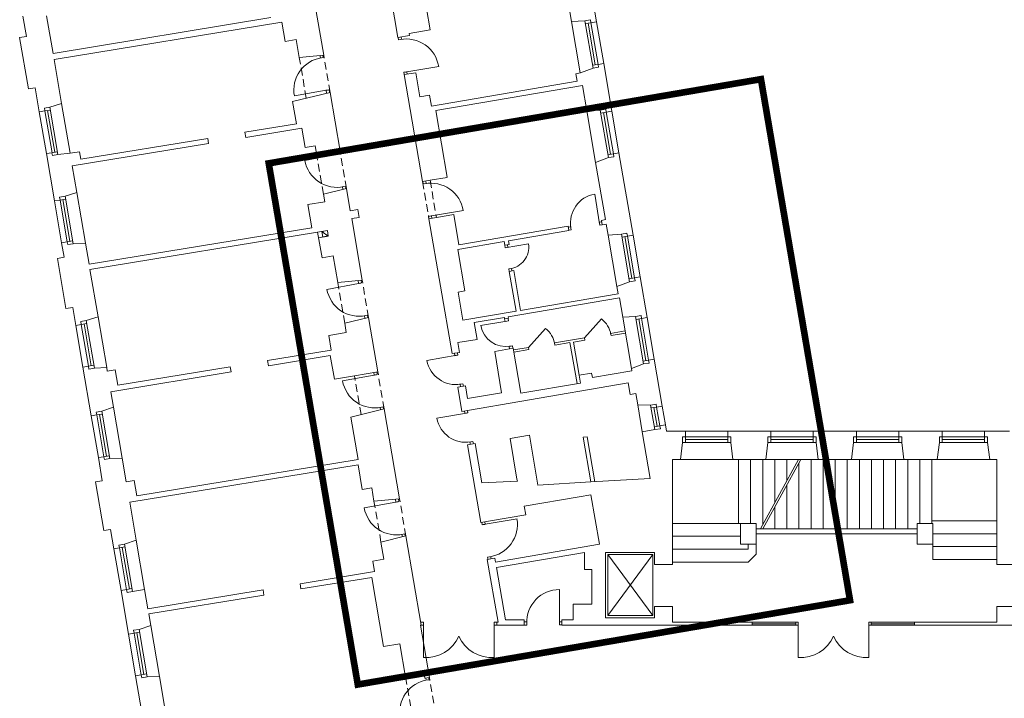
# Model space of a CAD drawing. Header units: centimetres. Extents: x 695802 to 711011, y 25963 to 44188.
# Tile 128 of 157: x 701336 to 701467, y 37511 to 37601. Entities that reach past the tile are written whole.
import ezdxf

# ---------------------------------------------------------------- set-up
doc = ezdxf.new("R2010")
doc.units = ezdxf.units.CM
doc.linetypes.add('DASHED', pattern=[19.05, 12.7, -6.35])
for name, color, linetype, lineweight in [('Drzwi i okna', 51, 'Continuous', 9), ('Kanały wentylacyjne', 3, 'Continuous', 9), ('Przekrojowa', 253, 'Continuous', 25), ('Ramka', 255, 'Continuous', 9), ('S3_obrys zakresu', 1, 'Continuous', 5), ('Widokowa', 140, 'Continuous', 9)]:
    doc.layers.add(name, color=color, linetype=linetype, lineweight=lineweight)

# ---------------------------------------------------------------- blocks, each defined once
blk = doc.blocks.new('zw$2918')
at = {"layer": 'Drzwi i okna', "color": 0, "lineweight": 0}
for p, q in [((1286.2, -1419.9), (1285.2, -1413.4)), ((1295.1, -1418.5), (1286.2, -1419.9)), ((1294.1, -1418.6), (1293, -1412.1)), ((1079.3, -1467.8), (1078.1, -1461.3)), ((1078.3, -1468), (1087.1, -1466.4)), ((1087.1, -1466.4), (1086.1, -1460.7)), ((1309.2, -1504.2), (1300.4, -1505.7)), ((1300.4, -1505.7), (1301.4, -1512.1)), ((1308.2, -1504.4), (1392.6, -1490.5)), ((1309.3, -1510.8), (1308.2, -1504.4)), ((1094.6, -1553.4), (1010.4, -1568.4)), ((1093.6, -1553.5), (1102.4, -1552)), ((1095.9, -1561.1), (1094.6, -1553.4)), ((1102.4, -1552), (1103.7, -1559.1)), ((1120.8, -1715.6), (1122.3, -1723.7)), ((1130.1, -1722.2), (1128.8, -1714.9)), ((1122.3, -1723.7), (1038.2, -1739.1)), ((1121.3, -1723.8), (1130.1, -1722.2)), ((1351.6, -1801.4), (1350.5, -1794.9)), ((1359.5, -1800.1), (1358.4, -1793.6)), ((1137, -1809.3), (1145.8, -1807.7)), ((1138, -1809.1), (1139.1, -1815.5)), ((1145.8, -1807.7), (1146.9, -1813.6)), ((1360.5, -1799.9), (1351.6, -1801.4)), ((1818.8, -1907), (1805.9, -1828.1)), ((1373.6, -1885.8), (1458, -1871.9)), ((1374.6, -1885.7), (1365.7, -1887.1)), ((1365.7, -1887.1), (1366.8, -1893.5)), ((1374.7, -1892.2), (1373.6, -1885.8)), ((1817.9, -1901.6), (1819.4, -1910.5)), ((1824.5, -1901.5), (1818.1, -1902.6)), ((1742.2, -1915), (1735.7, -1916.1)), ((1743.5, -1922.9), (1737, -1924)), ((1742, -1914), (1743.5, -1922.9)), ((1819.4, -1910.5), (1825.8, -1909.4)), ((1568.7, -1970.2), (1567.6, -1963.7)), ((1568.7, -1970.2), (1630.4, -1960.2)), ((1577.6, -1968.8), (1568.7, -1970.2)), ((1575.6, -1969), (1574.5, -1962.5)), ((1585.5, -2025.1), (1578.6, -2026.3)), ((1578.6, -2026.3), (1579.6, -2032.7)), ((1586.5, -2031.5), (1585.5, -2025.1)), ((1179.1, -2056.7), (1180.6, -2064.7)), ((1188.4, -2063.3), (1187.1, -2056.2)), ((1180.6, -2064.7), (1096.5, -2080.2)), ((1179.6, -2064.9), (1188.4, -2063.3)), ((1195.3, -2150.4), (1204.2, -2148.8)), ((1196.3, -2150.2), (1197.3, -2155.8)), ((1204.2, -2148.8), (1205.2, -2154.5)), ((1568.4, -2165.1), (1567.3, -2158.6)), ((1568.4, -2165.1), (1577.2, -2163.6)), ((1577.2, -2163.6), (1576.2, -2157.1)), ((1572.8, -2164.4), (1503.7, -2175.8)), ((1579.3, -2231.1), (1588.2, -2229.7)), ((1580.4, -2237.5), (1579.3, -2231.1)), ((1588.2, -2229.7), (1589.2, -2236.1)), ((1440.3, -2254.8), (1361.5, -2268.6)), ((1434.7, -2249.2), (1435.8, -2255.6)), ((1434.8, -2255.8), (1443.7, -2254.2)), ((1443.7, -2254.2), (1442.6, -2247.8)), ((1222, -2307.2), (1137.9, -2322.7)), ((1220.8, -2300.3), (1222, -2307.2)), ((1221.1, -2307.4), (1229.9, -2305.8)), ((1229.9, -2305.8), (1228.6, -2298.7)), ((1448.1, -2331.5), (1456.9, -2330)), ((1449.1, -2331.4), (1450.2, -2337.9)), ((1456.9, -2330), (1458.1, -2336.5)), ((1236.8, -2392.9), (1245.6, -2391.2)), ((1237.8, -2392.7), (1238.9, -2399)), ((1245.6, -2391.2), (1246.7, -2397)), ((1466.6, -2407.6), (1387.8, -2421.4)), ((1461, -2402), (1462.2, -2408.4)), ((1461.2, -2408.5), (1470, -2407)), ((1470, -2407), (1468.9, -2400.6)), ((1474.4, -2484.3), (1483.3, -2482.8)), ((1475.4, -2484.1), (1476.5, -2490.6)), ((1483.3, -2482.8), (1484.4, -2489.3)), ((1279.5, -2643.3), (1195.4, -2658.8)), ((1278, -2635.3), (1279.5, -2643.3)), ((1278.5, -2643.5), (1287.4, -2641.9)), ((1287.4, -2641.9), (1286, -2634.6)), ((1507.8, -2703.3), (1506.6, -2696.3)), ((1516.7, -2701.7), (1507.8, -2703.3)), ((1514.5, -2695), (1515.7, -2701.9)), ((1515.7, -2701.9), (1600, -2687.6)), ((1294.2, -2729), (1303.1, -2727.4)), ((1295.2, -2728.8), (1296.4, -2735.1)), ((1303.1, -2727.4), (1304.2, -2733.2)), ((1531.2, -2787.4), (1522.3, -2788.9)), ((1522.3, -2788.9), (1523.3, -2794.9)), ((1530.2, -2787.6), (1531.2, -2793.6)), ((1712.5, -2960), (1712.1, -2874.5)), ((1352.7, -2961.1), (1346.2, -2961.1)), ((1346.2, -2969.1), (1352.6, -2969.1)), ((1352.6, -2969.1), (1352.5, -3054.6)), ((1352.6, -2970.1), (1352.7, -2961.1)), ((1539.7, -2970.1), (1539.7, -2961.1)), ((1539.7, -2961.1), (1546.2, -2961.1)), ((1546.2, -2969.1), (1539.7, -2969.1)), ((1539.7, -2969.1), (1539.8, -3054.6)), ((1625.6, -2960.5), (1619, -2960.5)), ((1625.6, -2968.5), (1619, -2968.5)), ((1625.6, -2959.5), (1625.6, -2968.5)), ((1712.5, -2959), (1712.5, -2968)), ((1719, -2960), (1712.5, -2960)), ((1712.5, -2968), (1719, -2968)), ((2344.7, -2961.1), (2338.2, -2961.1)), ((2338.2, -2969.1), (2344.7, -2969.1)), ((2344.7, -2969.1), (2344.6, -3054.6)), ((2344.7, -2970.1), (2344.7, -2961.1)), ((2531.8, -2970.1), (2531.7, -2961.1)), ((2531.7, -2961.1), (2538.2, -2961.1)), ((2538.2, -2969.1), (2531.8, -2969.1)), ((2531.8, -2969.1), (2531.9, -3054.6)), ((1359.2, -3114.6), (1358.2, -3109)), ((1358.2, -3114.8), (1367, -3113.2)), ((1367, -3113.2), (1366, -3107.4))]:
    blk.add_line(p, q, dxfattribs=at)
at = {"layer": 'Drzwi i okna', "color": 0, "lineweight": 0, "ltscale": 1.6}
for p, q in [((1778.9, -2208.5), (1823.5, -2158.4)), ((1630.6, -2233.8), (1675.1, -2183.8))]:
    blk.add_line(p, q, dxfattribs=at)
for centre, radius, start, end in [((1307, -1504.4), 86.7, 9.2331, 100.8437), ((1095.7, -1553), 86.7, 98.6519, 190.2626), ((1123.5, -1723.6), 86.7, 190.2929, 281.9036), ((1372.3, -1885.9), 86.7, 9.2331, 100.8437), ((1573.2, -1968.6), 57.8, 276.9522, 8.388), ((1181.8, -2064.7), 86.7, 190.2929, 281.9036), ((1787, -2208.6), 62, 8.3094, 53.9766), ((1638.7, -2234), 62, 8.3094, 53.9766), ((1223.3, -2307.2), 86.7, 190.2929, 281.9036), ((1280.8, -2643.3), 86.7, 190.2929, 281.9036), ((1514.5, -2702.3), 86.7, 278.1541, 9.7648), ((1712.3, -2961.3), 86.7, 90.1458, 181.7564), ((1359.1, -2959.4), 95.4, 266.0716, 335.8764), ((1533.3, -2959.4), 95.4, 204.1236, 273.9284), ((2351.1, -2959.4), 95.4, 266.0716, 335.8764), ((2525.3, -2959.4), 95.4, 204.1236, 273.9284), ((1375.7, -3199.7), 86.7, 98.6519, 190.2626)]:
    blk.add_arc(centre, radius, start, end, dxfattribs=at)
at = {"layer": 'Drzwi i okna', "color": 0, "lineweight": 0}
for centre, radius, start, end in [((1292.2, -1427.9), 78.2, 277.7082, 281.0068), ((1084.2, -1475.9), 78.2, 278.4889, 281.7875), ((1139.7, -1799.9), 78.2, 98.7681, 102.0666), ((1819.3, -1904.7), 77.8, 99.9306, 189.3047), ((1357.5, -1809.3), 78.2, 277.7082, 281.0068), ((1741.5, -1918.6), 78.2, 7.6634, 10.962), ((1198.1, -2141), 78.2, 98.7681, 102.0666), ((1570.3, -2164.2), 67.5, 189.8932, 279.8733), ((1569.9, -2153.5), 78.2, 277.7578, 281.0564), ((1452.6, -2332), 78.2, 98.2531, 101.5517), ((1437.9, -2254.4), 77.8, 190.5203, 279.8944), ((1239.5, -2383.4), 78.2, 98.7681, 102.0666), ((1464.2, -2407.1), 77.8, 190.5203, 279.8944), ((1479, -2484.8), 78.2, 98.2531, 101.5517), ((1297, -2719.6), 78.2, 98.7681, 102.0666), ((1525.4, -2779.5), 78.2, 97.9911, 101.2896), ((1430.8, -2965.8), 78.2, 178.2653, 181.5639), ((1461.5, -2965.8), 78.2, 358.4361, 1.7347), ((1634.4, -2963.8), 78.2, 358.6209, 1.9195), ((2422.8, -2965.8), 78.2, 178.2653, 181.5639), ((2453.6, -2965.8), 78.2, 358.4361, 1.7347)]:
    blk.add_arc(centre, radius, start, end, dxfattribs=at)
at = {"layer": 'Kanały wentylacyjne', "color": 0, "lineweight": 0}
for p, q in [((1093.3, -1925.2), (1072.1, -1928.8)), ((1083.1, -1926.9), (1097.9, -1924.4)), ((1085.7, -1941.7), (1083.1, -1926.9)), ((1083.1, -1926.9), (1100.4, -1939.1)), ((1097.9, -1924.4), (1100.4, -1939.1)), ((1095.9, -1939.9), (1074.7, -1943.6)), ((1100.4, -1939.1), (1085.7, -1941.7))]:
    blk.add_line(p, q, dxfattribs=at)
at = {"layer": 'Przekrojowa', "color": 0, "lineweight": 0, "ltscale": 1.6}
for p, q in [((1228.6, -1087.3), (1284.5, -1413.5)), ((1810.6, -1372), (1765.9, -1110.8)), ((1088.2, -1460.3), (1044.3, -1204)), ((1744.4, -1371.7), (1726.2, -1265.1)), ((1360.5, -1336.6), (1370.3, -1393.8)), ((291.7, -1357.4), (300.8, -1410.7)), ((354.4, -1356.4), (371.4, -1455.7)), ((948.4, -1361.1), (371.4, -1455.7)), ((977.1, -1372.9), (374.1, -1471.7)), ((985.8, -1424), (977.1, -1372.9)), ((1744.4, -1371.7), (1780, -1369.3)), ((1314.1, -1403.4), (1370.3, -1393.8)), ((1314.1, -1403.4), (1314.9, -1408.3)), ((300.8, -1410.7), (283, -1413.7)), ((306.3, -1549.7), (283, -1413.7)), ((985.8, -1424), (1015.4, -1419)), ((1023.5, -1466.3), (1015.4, -1419)), ((1284.5, -1413.5), (1314.9, -1408.3)), ((394, -1588), (374.1, -1471.7)), ((1088.2, -1460.3), (1023.5, -1466.3)), ((1851, -1608.5), (1829.5, -1482.4)), ((1301.4, -1512.1), (1331.8, -1506.9)), ((1301.4, -1512.1), (1349.9, -1795)), ((1331.8, -1506.9), (1342.8, -1571)), ((1755.8, -1509.6), (1767.7, -1507.6)), ((1759.2, -1529.2), (1755.8, -1509.6)), ((1767.7, -1507.6), (1801.4, -1495)), ((1373.3, -1595.2), (1759.2, -1529.2)), ((324, -1546.7), (306.3, -1549.7)), ((335, -1610.7), (324, -1546.7)), ((1105, -1558.9), (1005.9, -1583.1)), ((1131.6, -1714.6), (1105, -1558.9)), ((1385.2, -1607.3), (1773.4, -1541)), ((1784.9, -1608.2), (1773.4, -1541)), ((394, -1588), (363, -1598.1)), ((1005.9, -1583.1), (1016, -1642.1)), ((1342.8, -1571), (1368.4, -1566.6)), ((1368.4, -1566.6), (1373.3, -1595.2)), ((1385.2, -1607.3), (1415.4, -1783.7)), ((1784.9, -1608.2), (1820.4, -1605.9)), ((1016, -1642.1), (879.6, -1664.5)), ((879.6, -1664.5), (882, -1678.3)), ((1030.2, -1654), (882, -1678.3)), ((1039, -1705.1), (1030.2, -1654)), ((783.3, -1694.4), (422.3, -1753.6)), ((780.9, -1680.6), (444.6, -1735.8)), ((780.9, -1680.6), (783.3, -1694.4)), ((416.6, -1720.1), (384.4, -1723.7)), ((416.6, -1720.1), (441.3, -1716.1)), ((441.3, -1716.1), (444.6, -1735.8)), ((1039, -1705.1), (1065.6, -1700.6)), ((1069, -1720.4), (1065.6, -1700.6)), ((1131.6, -1714.6), (1069, -1720.4)), ((1907.2, -1936.8), (1869.9, -1718.9)), ((375.3, -1846.3), (353.9, -1721.1)), ((1808.1, -1744.1), (1841.9, -1731.6)), ((1834, -1895.8), (1808.1, -1744.1)), ((422.3, -1753.6), (434.3, -1823.6)), ((1349.9, -1795), (1369.8, -1791.6)), ((1369.8, -1791.6), (1415.4, -1783.8)), ((434.3, -1823.6), (403.3, -1833.7)), ((1148.5, -1813.2), (1087.4, -1828.1)), ((1148.5, -1813.2), (1158.6, -1872.4)), ((1090.9, -1848.4), (1046.5, -1856)), ((1087.4, -1828.1), (1090.9, -1848.4)), ((1046.5, -1856), (1057, -1917.1)), ((1158.6, -1872.4), (1178.3, -1869)), ((1178.3, -1869), (1181.9, -1889.7)), ((1162.2, -1893.1), (1181.9, -1889.7)), ((1162.2, -1893.1), (1190, -2055.7)), ((1190, -2055.7), (1162.2, -1893.1)), ((1366.8, -1893.5), (1386.7, -1890.1)), ((1366.8, -1893.5), (1427.9, -2250.3)), ((1386.7, -1890.1), (1432.3, -1882.3)), ((1432.3, -1882.3), (1445.9, -1962.2)), ((1823.8, -1897.6), (1834, -1895.8)), ((1823.8, -1897.6), (1825.8, -1909.4)), ((1057, -1917.1), (466.8, -2013.8)), ((1072.1, -1928.8), (469.2, -2027.6)), ((1083.8, -1996.7), (1072.1, -1928.8)), ((1445.9, -1962.2), (1735.1, -1912.7)), ((1577.8, -1951.8), (1737.1, -1924.6)), ((1735.1, -1912.7), (1737.1, -1924.6)), ((1825.8, -1909.4), (1836.1, -1907.7)), ((1836.1, -1907.7), (1841, -1936.4)), ((1443, -1974.9), (1566, -1953.8)), ((1566, -1953.8), (1567.6, -1963.7)), ((1577.8, -1951.8), (1579.5, -1961.7)), ((1841, -1936.4), (1876.5, -1934.1)), ((394.2, -1956.7), (400.7, -1995.2)), ((457.3, -1957.9), (424.7, -1959.2)), ((466.8, -2013.8), (457.3, -1957.9)), ((1443, -1974.9), (1461.8, -2084.3)), ((1567.6, -1963.7), (1579.5, -1961.7)), ((400.7, -1995.2), (383, -1998.2)), ((405.7, -2131.3), (383, -1998.2)), ((1113.3, -1991.7), (1083.8, -1996.7)), ((1125.3, -2061.7), (1113.3, -1991.7)), ((469.2, -2027.6), (490.6, -2152.8)), ((1579.5, -2032.7), (1591.3, -2030.7)), ((1579.5, -2032.7), (1597.6, -2138.1)), ((1591.3, -2030.7), (1609.4, -2136.1)), ((1190, -2055.7), (1125.3, -2061.7)), ((1944.4, -2154.6), (1926, -2047.2)), ((1443.8, -2087.3), (1461.8, -2084.3)), ((1864.2, -2072.4), (1898, -2059.9)), ((1864.2, -2072.4), (1867.6, -2092)), ((1456.6, -2162.2), (1443.8, -2087.3)), ((1576.5, -2153), (1871.2, -2102.6)), ((1609.4, -2136.1), (1867.6, -2092)), ((1880, -2154.2), (1871.2, -2102.6)), ((423.5, -2128.2), (405.7, -2131.3)), ((431.6, -2175.6), (423.5, -2128.2)), ((490.6, -2152.8), (459.6, -2162.9)), ((1206.8, -2154.3), (1143.8, -2169.6)), ((1231.4, -2298.2), (1206.8, -2154.3)), ((1597.6, -2138.1), (1456.6, -2162.2)), ((1486.8, -2168.3), (1566.6, -2154.7)), ((1566.6, -2154.7), (1567.3, -2158.6)), ((1567.3, -2158.6), (1577.1, -2156.9)), ((1576.5, -2153), (1577.1, -2156.9)), ((1880, -2154.2), (1913.8, -2152)), ((1143.8, -2169.6), (1148, -2194.6)), ((1494.4, -2212.7), (1486.8, -2168.3)), ((1148, -2194.6), (1101.7, -2202.5)), ((1101.7, -2202.5), (1108.3, -2241.1)), ((1443.7, -2221.3), (1494.4, -2212.7)), ((1108.3, -2241.1), (939.6, -2268.7)), ((1443.7, -2221.3), (1448.1, -2246.9)), ((1580.4, -2237.5), (1540.9, -2244.3)), ((1580.4, -2237.5), (1590.2, -2235.8)), ((1590.2, -2235.8), (1610, -2355.2)), ((1105.7, -2255.7), (942.1, -2282.5)), ((1116.4, -2317.8), (1105.7, -2255.7)), ((1427.9, -2250.3), (1448.1, -2246.9)), ((1559.1, -2353.8), (1540.9, -2244.3)), ((1963.3, -2265), (1984.5, -2389.1)), ((472.5, -2415.1), (450.5, -2285.9)), ((513.6, -2287.2), (481, -2288.5)), ((515.2, -2297), (513.6, -2287.2)), ((536, -2293.6), (515.2, -2297)), ((542.8, -2333.8), (536, -2293.6)), ((840.9, -2284.9), (542.8, -2333.8)), ((840.9, -2284.9), (843.2, -2298.7)), ((939.6, -2268.7), (941.9, -2282.5)), ((1903.1, -2289.6), (1935.3, -2277.7)), ((1903.1, -2289.6), (1904.2, -2295.8)), ((843.2, -2298.7), (524.5, -2351)), ((1169.6, -2308.7), (1116.4, -2317.8)), ((1231.4, -2298.2), (1169.6, -2308.7)), ((1797.7, -2301.8), (1764.2, -2307.5)), ((1767.8, -2328.2), (1764.2, -2307.5)), ((1799.8, -2313.6), (1797.7, -2301.8)), ((1904.2, -2295.8), (1799.8, -2313.6)), ((1443.1, -2339), (1463.3, -2335.6)), ((1443.1, -2339), (1454.1, -2403.1)), ((1468.9, -2369.2), (1463.3, -2335.6)), ((1607.4, -2376.9), (1894.2, -2327.9)), ((1767.8, -2328.2), (1610, -2355.2)), ((1899.4, -2358.5), (1894.2, -2327.9)), ((531.5, -2392.3), (524.5, -2351)), ((1559.1, -2353.8), (1468.9, -2369.2)), ((1899.4, -2358.5), (1914.5, -2355.9)), ((1919.6, -2385.9), (1914.5, -2355.9)), ((531.5, -2392.3), (500.6, -2402.4)), ((1248.3, -2396.7), (1159.9, -2418.3)), ((1288.9, -2634.3), (1248.3, -2396.7)), ((1474.3, -2399.7), (1607.4, -2376.9)), ((1919.6, -2385.9), (1953.9, -2386.5)), ((1159.9, -2418.3), (1179.1, -2530.4)), ((1454.1, -2403.1), (1474.3, -2399.7)), ((1993, -2438.8), (1993.9, -2444.3)), ((1993, -2438.8), (1995.8, -2455.3)), ((1581.5, -2474.7), (1632.8, -2465.9)), ((1581.5, -2474.7), (1599.9, -2582.3)), ((1632.8, -2465.9), (1655.4, -2598)), ((1965, -2451.5), (1931.8, -2457.2)), ((1931.8, -2457.2), (1952.9, -2580.6)), ((1931.8, -2457.2), (1932.7, -2462.3)), ((2046.2, -2455.3), (1995.8, -2455.3)), ((2272.2, -2455.3), (2158.2, -2455.3)), ((2499.2, -2455.3), (2384.2, -2455.3)), ((2726.2, -2455.3), (2611.2, -2455.3)), ((2903.8, -2455.3), (2838.2, -2455.3)), ((1469.3, -2491.8), (1489.5, -2488.4)), ((1469.3, -2491.8), (1504.5, -2696.8)), ((1489.5, -2488.4), (1507.2, -2591.9)), ((2032.6, -2530.3), (2038.4, -2485.1)), ((2171.7, -2530.3), (2166, -2485.1)), ((2258.6, -2530.3), (2264.4, -2485.1)), ((2397.7, -2530.3), (2392, -2485.1)), ((2485.6, -2530.3), (2491.4, -2485.1)), ((2624.7, -2530.3), (2619, -2485.1)), ((2712.6, -2530.3), (2718.4, -2485.1)), ((2851.7, -2530.3), (2846, -2485.1)), ((501.9, -2586.6), (491.4, -2525.5)), ((554.5, -2526.7), (522, -2528)), ((554.5, -2526.7), (565.3, -2589.8)), ((1179.2, -2544.6), (574.5, -2643.7)), ((1179.1, -2530.4), (592.9, -2626.5)), ((1179.2, -2544.6), (1190.3, -2609.6)), ((2011.9, -2808.1), (2011.9, -2530.3)), ((2032.6, -2530.3), (2011.9, -2530.3)), ((2258.6, -2530.3), (2171.7, -2530.3)), ((2485.6, -2530.3), (2397.7, -2530.3)), ((2712.6, -2530.3), (2624.7, -2530.3)), ((2870.9, -2530.3), (2851.7, -2530.3)), ((2870.9, -2808.1), (2870.9, -2530.3)), ((1952.9, -2580.6), (1795.1, -2589.8)), ((501.9, -2586.6), (484.1, -2589.6)), ((506.2, -2718.7), (484.1, -2589.6)), ((586, -2586.4), (565.3, -2589.8)), ((592.9, -2626.5), (586, -2586.4)), ((1190.3, -2609.6), (1215.2, -2605.3)), ((1215.2, -2605.3), (1221.2, -2640.6)), ((1507.2, -2591.9), (1600.9, -2588.2)), ((1599.9, -2582.3), (1600.9, -2588.2)), ((1795.1, -2589.8), (1655.4, -2598)), ((1619.4, -2653.9), (1764.3, -2629.1)), ((1764.3, -2629.1), (1795.8, -2623.7)), ((1818.2, -2754.8), (1795.8, -2623.7)), ((574.5, -2643.7), (591.7, -2744.2)), ((1288.9, -2634.3), (1221.2, -2640.6)), ((1623.2, -2676.5), (1619.4, -2653.9)), ((1524.7, -2693.4), (1623.2, -2676.5)), ((1504.5, -2696.8), (1524.7, -2693.4)), ((2191.9, -2699.8), (2191.9, -2754.8)), ((2232.9, -2699.8), (2191.9, -2699.8)), ((2232.9, -2754.8), (2232.9, -2699.8)), ((2659.9, -2754.8), (2659.9, -2699.8)), ((2700.9, -2699.8), (2659.9, -2699.8)), ((2700.9, -2754.8), (2700.9, -2699.8)), ((523.9, -2715.7), (506.2, -2718.7)), ((532.7, -2767), (523.9, -2715.7)), ((1305.8, -2732.9), (1239.8, -2748.9)), ((1346.2, -2969.1), (1305.8, -2732.9)), ((2232.9, -2726.8), (2659.9, -2726.8)), ((591.7, -2744.2), (560.7, -2754.3)), ((1239.8, -2748.9), (1247.6, -2794.5)), ((1543.2, -2801.8), (1818.2, -2754.8)), ((2191.9, -2754.8), (2232.9, -2754.8)), ((2659.9, -2754.8), (2700.9, -2754.8)), ((1545.7, -2816.2), (1778.5, -2776.4)), ((1778.5, -2821.3), (1778.5, -2776.4)), ((1834.3, -2949.8), (1834.3, -2777)), ((1834.3, -2777), (1963.9, -2777)), ((1963.9, -2777), (1963.9, -2808.1)), ((1247.6, -2794.5), (1218, -2799.6)), ((1218, -2799.6), (1222.7, -2827.2)), ((1521.4, -2795.4), (1541.5, -2792)), ((1521.4, -2795.4), (1549.7, -2961.1)), ((1541.6, -2791.9), (1543.2, -2801.8)), ((2011.9, -2808.1), (1963.9, -2808.1)), ((2918.9, -2808.1), (2870.9, -2808.1)), ((1222.7, -2827.2), (1025.6, -2859.6)), ((1545.7, -2816.2), (1569.5, -2955.1)), ((1798.5, -2821.3), (1778.5, -2821.3)), ((1798.5, -2913.3), (1798.5, -2821.3)), ((1025.6, -2859.6), (1028, -2873.1)), ((1215.3, -2842.4), (1028, -2873.1)), ((1246.6, -3025.7), (1215.3, -2842.4)), ((571.3, -2992.7), (551.6, -2877.4)), ((582.2, -2880), (614, -2874.6)), ((614, -2874.6), (622.7, -2925.6)), ((927.6, -2875.6), (622.7, -2925.6)), ((930, -2889.1), (625, -2939.1)), ((927.6, -2875.6), (930, -2889.1)), ((1748.5, -2955.1), (1748.5, -2913.3)), ((1748.5, -2913.3), (1798.5, -2913.3)), ((2011.9, -2919.1), (1963.9, -2919.1)), ((1963.9, -2919.1), (1963.9, -2949.8)), ((2011.9, -2961.1), (2011.9, -2919.1)), ((2870.9, -2961.1), (2870.9, -2919.1)), ((2918.9, -2919.1), (2870.9, -2919.1)), ((625, -2939.1), (630.3, -2970)), ((630.3, -2970), (599.3, -2980)), ((627.8, -2955), (630.3, -2970)), ((1344.5, -2969.1), (1368.1, -3107.1)), ((1346.2, -2969.1), (1344.5, -2969.1)), ((1546.2, -2969.1), (1546.2, -2961.1)), ((1546.2, -2961.1), (1549.7, -2961.1)), ((1619, -2969.1), (1546.2, -2969.1)), ((1569.5, -2955.1), (1619, -2955.1)), ((1619, -2955.1), (1619, -2969.1)), ((1719, -2955.1), (1748.5, -2955.1)), ((1719, -2955.1), (1719, -2969.1)), ((1787.9, -2969.1), (1719, -2969.1)), ((2011.9, -2969.1), (1787.9, -2969.1)), ((1963.9, -2949.8), (1834.3, -2949.8)), ((1999.9, -2969.1), (1996.9, -2969.1)), ((2222.8, -2961.1), (2011.9, -2961.1)), ((2011.9, -2969.1), (2222.8, -2969.1)), ((2222.8, -2969.1), (2222.8, -2961.1)), ((2652.8, -2969.1), (2652.8, -2961.1)), ((2652.8, -2961.1), (2870.9, -2961.1)), ((2870.9, -2969.1), (2652.8, -2969.1)), ((2870.9, -2969.1), (3128.8, -2969.1)), ((1290, -3018.3), (1246.6, -3025.7)), ((1305.1, -3106.7), (1290, -3018.3)), ((1354.4, -3098.3), (1305.1, -3106.7)), ((1354.4, -3098.3), (1356.3, -3109.1)), ((610.4, -3221.4), (590.2, -3103.1)), ((653.3, -3104.3), (620.7, -3105.6)), ((653.3, -3104.3), (676.4, -3239.5)), ((1368.1, -3107.1), (1356.3, -3109.1))]:
    blk.add_line(p, q, dxfattribs=at)
at = {"layer": 'Przekrojowa', "color": 0, "lineweight": 0}
for p, q in [((1780, -1369.3), (1794.5, -1366.8)), ((1794.5, -1366.8), (1795.9, -1374.5)), ((1795.9, -1374.5), (1810.6, -1372)), ((1810.6, -1372), (1795.9, -1374.5)), ((1814.7, -1484.9), (1829.5, -1482.4)), ((1829.5, -1482.4), (1814.7, -1484.9)), ((1816, -1492.5), (1814.7, -1484.9)), ((1801.4, -1495), (1816, -1492.5)), ((349.7, -1608.2), (335, -1610.7)), ((335, -1610.7), (349.7, -1608.2)), ((363, -1598.1), (348.4, -1600.6)), ((348.4, -1600.6), (349.7, -1608.2)), ((1820.4, -1605.9), (1835, -1603.4)), ((1835, -1603.4), (1836.3, -1611.1)), ((1836.3, -1611.1), (1851, -1608.5)), ((1851, -1608.5), (1836.3, -1611.1)), ((368.6, -1718.6), (353.9, -1721.1)), ((353.9, -1721.1), (368.6, -1718.6)), ((369.9, -1726.3), (368.6, -1718.6)), ((1855.2, -1721.5), (1869.9, -1718.9)), ((1869.9, -1718.9), (1855.2, -1721.5)), ((384.5, -1723.8), (369.9, -1726.3)), ((1841.9, -1731.6), (1856.5, -1729.1)), ((1856.5, -1729.1), (1855.2, -1721.5)), ((390, -1843.8), (375.3, -1846.3)), ((375.3, -1846.3), (390, -1843.8)), ((403.3, -1833.7), (388.7, -1836.1)), ((388.7, -1836.1), (390, -1843.8)), ((408.9, -1954.2), (394.2, -1956.7)), ((394.2, -1956.7), (408.9, -1954.2)), ((410.2, -1961.9), (408.9, -1954.2)), ((1876.5, -1934.1), (1891.1, -1931.7)), ((1891.1, -1931.7), (1892.4, -1939.3)), ((1892.4, -1939.3), (1907.2, -1936.8)), ((1907.2, -1936.8), (1892.4, -1939.3)), ((424.8, -1959.4), (410.2, -1961.9)), ((1898, -2059.9), (1912.6, -2057.4)), ((1911.3, -2049.7), (1926, -2047.2)), ((1926, -2047.2), (1911.3, -2049.7)), ((1912.6, -2057.4), (1911.3, -2049.7)), ((459.6, -2162.9), (445, -2165.4)), ((1913.8, -2152), (1928.4, -2149.5)), ((1928.4, -2149.5), (1929.7, -2157.2)), ((1929.7, -2157.2), (1944.4, -2154.6)), ((1944.4, -2154.6), (1929.7, -2157.2)), ((446.3, -2173), (431.6, -2175.6)), ((431.6, -2175.6), (446.3, -2173)), ((445, -2165.4), (446.3, -2173)), ((1948.6, -2267.6), (1963.3, -2265)), ((1963.3, -2265), (1948.6, -2267.6)), ((1949.9, -2275.2), (1948.6, -2267.6)), ((465.2, -2283.4), (450.5, -2285.9)), ((450.5, -2285.9), (465.2, -2283.4)), ((466.5, -2291.1), (465.2, -2283.4)), ((481.1, -2288.6), (466.5, -2291.1)), ((1935.3, -2277.7), (1949.9, -2275.2)), ((1953.9, -2386.5), (1968.5, -2384)), ((1953.9, -2386.5), (1968.5, -2384)), ((1968.5, -2384), (1969.8, -2391.6)), ((1969.8, -2391.6), (1984.5, -2389.1)), ((1984.5, -2389.1), (1969.8, -2391.6)), ((487.3, -2412.6), (472.5, -2415.1)), ((472.5, -2415.1), (487.3, -2412.6)), ((500.6, -2402.4), (486, -2404.9)), ((486, -2404.9), (487.3, -2412.6)), ((1965, -2451.5), (1979.6, -2449)), ((1978.3, -2441.4), (1993, -2438.8)), ((1993, -2438.8), (1978.3, -2441.4)), ((1979.6, -2449), (1978.3, -2441.4)), ((2038.4, -2485.1), (2038.4, -2470.3)), ((2038.4, -2470.3), (2046.2, -2470.3)), ((2046.2, -2470.3), (2046.2, -2455.3)), ((2046.2, -2455.3), (2046.2, -2470.3)), ((2158.2, -2470.3), (2158.2, -2455.3)), ((2158.2, -2455.3), (2158.2, -2470.3)), ((2166, -2470.3), (2158.2, -2470.3)), ((2166, -2485.1), (2166, -2470.3)), ((2264.4, -2485.1), (2264.4, -2470.3)), ((2264.4, -2470.3), (2272.2, -2470.3)), ((2272.2, -2470.3), (2272.2, -2455.3)), ((2272.2, -2455.3), (2272.2, -2470.3)), ((2384.2, -2470.3), (2384.2, -2455.3)), ((2384.2, -2455.3), (2384.2, -2470.3)), ((2392, -2470.3), (2384.2, -2470.3)), ((2392, -2485.1), (2392, -2470.3)), ((2491.4, -2485.1), (2491.4, -2470.3)), ((2491.4, -2470.3), (2499.2, -2470.3)), ((2499.2, -2470.3), (2499.2, -2455.3)), ((2499.2, -2455.3), (2499.2, -2470.3)), ((2611.2, -2470.3), (2611.2, -2455.3)), ((2611.2, -2455.3), (2611.2, -2470.3)), ((2619, -2470.3), (2611.2, -2470.3)), ((2619, -2485.1), (2619, -2470.3)), ((2718.4, -2485.1), (2718.4, -2470.3)), ((2718.4, -2470.3), (2726.2, -2470.3)), ((2726.2, -2470.3), (2726.2, -2455.3)), ((2726.2, -2455.3), (2726.2, -2470.3)), ((2838.2, -2470.3), (2838.2, -2455.3)), ((2838.2, -2455.3), (2838.2, -2470.3)), ((2846, -2470.3), (2838.2, -2470.3)), ((2846, -2485.1), (2846, -2470.3)), ((506.1, -2523), (491.4, -2525.5)), ((491.4, -2525.5), (506.1, -2523)), ((507.5, -2530.6), (506.1, -2523)), ((522, -2528.1), (507.5, -2530.6)), ((560.7, -2754.3), (546.1, -2756.8)), ((546.1, -2756.8), (547.4, -2764.4)), ((547.4, -2764.4), (532.7, -2767)), ((532.7, -2767), (547.4, -2764.4)), ((566.3, -2874.8), (551.6, -2877.4)), ((551.6, -2877.4), (566.3, -2874.8)), ((567.6, -2882.5), (566.3, -2874.8)), ((582.2, -2880), (567.6, -2882.5)), ((586, -2990.2), (571.3, -2992.7)), ((571.3, -2992.7), (586, -2990.2)), ((599.3, -2980), (584.7, -2982.5)), ((584.7, -2982.5), (586, -2990.2)), ((604.9, -3100.6), (590.2, -3103.1)), ((590.2, -3103.1), (604.9, -3100.6)), ((606.2, -3108.2), (604.9, -3100.6)), ((620.8, -3105.7), (606.2, -3108.2))]:
    blk.add_line(p, q, dxfattribs=at)
at = {"layer": 'Widokowa', "color": 0, "lineweight": 0, "ltscale": 1.6}
for p, q in [((1767.6, -1507.4), (1744.4, -1371.7)), ((1829.5, -1482.4), (1810.6, -1372)), ((394, -1588), (416.6, -1720.1)), ((335, -1610.7), (353.9, -1721.1)), ((1808.1, -1744.1), (1784.9, -1608.2)), ((1869.9, -1718.9), (1851, -1608.5)), ((434.3, -1823.6), (457.3, -1957.9)), ((375.3, -1846.3), (394.2, -1956.7)), ((1864.2, -2072.4), (1841, -1936.4)), ((1926, -2047.2), (1907.2, -1936.8)), ((490.6, -2152.8), (513.6, -2287.2)), ((1903.1, -2289.6), (1880, -2154.2)), ((1963.3, -2265), (1944.4, -2154.6)), ((431.6, -2175.6), (450.5, -2285.9)), ((1778.9, -2208.5), (1699.5, -2222)), ((1779.9, -2214.4), (1749.2, -2219.6)), ((1779.9, -2214.4), (1778.9, -2208.5)), ((1886.2, -2190.1), (1847.9, -2196.7)), ((1848.9, -2202.6), (1847.9, -2196.7)), ((1887.1, -2196.1), (1848.9, -2202.6)), ((1630.6, -2233.8), (1591, -2240.6)), ((1631.6, -2239.8), (1592, -2246.5)), ((1631.6, -2239.8), (1630.6, -2233.8)), ((1700.6, -2228), (1699.5, -2222)), ((1740.3, -2221.2), (1700.6, -2228)), ((1758.9, -2329.8), (1740.3, -2221.2)), ((1764.2, -2307.5), (1749.2, -2219.6)), ((531.5, -2392.3), (554.5, -2526.7)), ((1919.6, -2385.9), (1931.8, -2457.2)), ((1984.5, -2389.1), (1993, -2438.8)), ((472.5, -2415.1), (491.4, -2525.5)), ((1774.9, -2471.5), (1785.9, -2470.9)), ((1774.9, -2471.5), (1795.2, -2589.8)), ((1785.9, -2470.9), (1806.1, -2589.2)), ((2158.2, -2455.3), (2046.2, -2455.3)), ((2384.2, -2455.3), (2272.2, -2455.3)), ((2611.2, -2455.3), (2499.2, -2455.3)), ((2838.2, -2455.3), (2726.2, -2455.3)), ((2177.2, -2530.3), (2027.2, -2530.3)), ((2186.6, -2699.8), (2186.6, -2530.3)), ((2218.6, -2699.8), (2218.6, -2530.3)), ((2244.5, -2713.9), (2345.7, -2530.3)), ((2250.6, -2702.8), (2250.6, -2530.3)), ((2250.6, -2713.9), (2351.9, -2530.3)), ((2403.2, -2530.3), (2253.2, -2530.3)), ((2282.6, -2644.8), (2282.6, -2530.3)), ((2314.6, -2586.8), (2314.6, -2530.3)), ((2346.6, -2713.9), (2346.6, -2539.8)), ((2378.6, -2713.9), (2378.6, -2530.3)), ((2410.6, -2713.9), (2410.6, -2530.3)), ((2442.6, -2713.9), (2442.6, -2530.3)), ((2474.6, -2713.9), (2474.6, -2530.3)), ((2630.2, -2530.3), (2480.2, -2530.3)), ((2506.6, -2713.9), (2506.6, -2530.3)), ((2538.6, -2713.9), (2538.6, -2530.3)), ((2570.6, -2713.9), (2570.6, -2530.3)), ((2602.6, -2713.9), (2602.6, -2530.3)), ((2634.6, -2713.9), (2634.6, -2530.3)), ((2666.6, -2699.8), (2666.6, -2530.3)), ((2698.6, -2699.8), (2698.6, -2530.3)), ((2870.9, -2530.3), (2707.2, -2530.3)), ((2314.6, -2713.9), (2314.6, -2597.8)), ((2282.6, -2713.9), (2282.6, -2655.9)), ((2191.9, -2699.8), (2013.9, -2699.8)), ((2191.9, -2699.8), (2186.6, -2699.8)), ((2868.9, -2692.9), (2698.6, -2692.9)), ((2191.9, -2733.8), (2013.9, -2733.8)), ((2232.9, -2713.9), (2659.9, -2713.9)), ((2868.9, -2726.9), (2700.9, -2726.9)), ((591.7, -2744.2), (614, -2874.6)), ((2212.4, -2767.8), (2212.4, -2754.8)), ((2232.9, -2754.8), (2232.9, -2781.2)), ((2700.9, -2754.8), (2700.9, -2794.9)), ((2868.9, -2760.9), (2700.9, -2760.9)), ((532.7, -2767), (551.6, -2877.4)), ((1959.8, -2781.8), (1840.2, -2943)), ((1959.8, -2943), (1840.2, -2781.8)), ((1959.8, -2781.8), (1840.2, -2781.8)), ((1840.2, -2781.8), (1840.2, -2943)), ((1959.8, -2943), (1959.8, -2781.8)), ((2212.4, -2767.8), (2013.9, -2767.8)), ((2232.9, -2781.2), (2212.4, -2801.8)), ((2212.4, -2801.8), (2013.9, -2801.8)), ((2868.9, -2794.9), (2700.9, -2794.9)), ((1840.2, -2943), (1959.8, -2943)), ((630.3, -2970), (653.3, -3104.3)), ((2222.8, -2961.1), (2338.2, -2961.1)), ((2222.8, -2965.1), (2338.2, -2965.1)), ((2222.8, -2969.1), (2338.2, -2969.1)), ((2338.2, -2961.1), (2338.2, -2969.1)), ((2538.2, -2961.1), (2652.8, -2961.1)), ((2538.2, -2961.1), (2538.2, -2969.1)), ((2538.2, -2965.1), (2652.8, -2965.1)), ((2538.2, -2969.1), (2652.8, -2969.1)), ((571.3, -2992.7), (590.2, -3103.1))]:
    blk.add_line(p, q, dxfattribs=at)
at = {"layer": 'Widokowa', "color": 0, "lineweight": 0}
for p, q in [((1780, -1369.3), (1801.4, -1495)), ((1795.9, -1374.5), (1781.3, -1377)), ((1788.6, -1375.7), (1807.4, -1486.1)), ((1795.8, -1374.3), (1814.7, -1484.9)), ((1814.7, -1484.9), (1800.1, -1487.4)), ((349.7, -1608.2), (364.3, -1605.7)), ((368.7, -1718.9), (349.7, -1608.2)), ((375.9, -1717.4), (357, -1607)), ((384.5, -1723.8), (363, -1598.1)), ((1820.4, -1605.9), (1841.9, -1731.6)), ((1836.3, -1611.1), (1821.7, -1613.6)), ((1829, -1612.3), (1847.9, -1722.7)), ((1836.3, -1610.8), (1855.2, -1721.5)), ((368.6, -1718.6), (383.2, -1716.1)), ((1855.2, -1721.5), (1840.6, -1724)), ((390, -1843.8), (404.6, -1841.3)), ((408.9, -1954.4), (390, -1843.8)), ((416.2, -1953), (397.3, -1842.6)), ((424.8, -1959.4), (403.3, -1833.7)), ((408.9, -1954.2), (423.5, -1951.7)), ((1876.5, -1934.1), (1898, -2059.9)), ((1892.4, -1939.3), (1877.8, -1941.8)), ((1885.1, -1940.6), (1904, -2051)), ((1892.4, -1939.1), (1911.3, -2049.7)), ((1911.3, -2049.7), (1896.7, -2052.2)), ((481.1, -2288.6), (459.6, -2162.9)), ((1913.8, -2152), (1935.3, -2277.7)), ((1929.7, -2157.2), (1915.1, -2159.7)), ((1922.4, -2158.4), (1941.3, -2268.8)), ((1929.6, -2156.9), (1948.6, -2267.6)), ((446.3, -2173), (460.9, -2170.5)), ((465.2, -2283.7), (446.3, -2173)), ((472.5, -2282.2), (453.6, -2171.8)), ((1948.6, -2267.6), (1934, -2270)), ((465.2, -2283.4), (479.8, -2280.9)), ((1965, -2451.5), (1953.9, -2386.5)), ((1969.8, -2391.6), (1955.2, -2394.1)), ((1971, -2442.6), (1962.5, -2392.9)), ((1978.3, -2441.6), (1969.8, -2391.6)), ((487.3, -2412.6), (501.9, -2410.1)), ((506.2, -2523.2), (487.3, -2412.6)), ((513.4, -2521.7), (494.6, -2411.3)), ((522, -2528.1), (500.6, -2402.4)), ((1978.3, -2441.4), (1963.7, -2443.9)), ((2046, -2470.3), (2158.2, -2470.3)), ((2046.2, -2470.3), (2046.2, -2485.1)), ((2158.2, -2470.3), (2158.2, -2485.1)), ((2272, -2470.3), (2384.2, -2470.3)), ((2272.2, -2470.3), (2272.2, -2485.1)), ((2384.2, -2470.3), (2384.2, -2485.1)), ((2499, -2470.3), (2611.2, -2470.3)), ((2499.2, -2470.3), (2499.2, -2485.1)), ((2611.2, -2470.3), (2611.2, -2485.1)), ((2726, -2470.3), (2838.2, -2470.3)), ((2726.2, -2470.3), (2726.2, -2485.1)), ((2838.2, -2470.3), (2838.2, -2485.1)), ((2038.4, -2485.1), (2166, -2485.1)), ((2046.2, -2477.7), (2158.2, -2477.7)), ((2264.4, -2485.1), (2392, -2485.1)), ((2272.2, -2477.7), (2384.2, -2477.7)), ((2491.4, -2485.1), (2619, -2485.1)), ((2499.2, -2477.7), (2611.2, -2477.7)), ((2718.4, -2485.1), (2846, -2485.1)), ((2726.2, -2477.7), (2838.2, -2477.7)), ((506.1, -2523), (520.7, -2520.5)), ((547.4, -2764.4), (562, -2762)), ((573.6, -2873.6), (554.7, -2763.2)), ((582.2, -2880), (560.7, -2754.3)), ((566.4, -2875.1), (547.4, -2764.4)), ((566.3, -2874.8), (580.9, -2872.3)), ((586, -2990.2), (600.6, -2987.7)), ((605, -3100.8), (586, -2990.2)), ((612.2, -3099.3), (593.3, -2988.9)), ((620.8, -3105.7), (599.3, -2980)), ((604.9, -3100.6), (619.5, -3098.1))]:
    blk.add_line(p, q, dxfattribs=at)
at = {"layer": 'Widokowa', "color": 0, "linetype": 'DASHED', "lineweight": 0, "ltscale": 1.6}
for p, q in [((1042, -1574.3), (1023.5, -1466.3)), ((1105, -1558.9), (1088.2, -1460.3)), ((1087.4, -1828.1), (1069, -1720.4)), ((1148.5, -1813.2), (1131.6, -1714.6)), ((1349.9, -1795), (1366.8, -1893.5)), ((1369.8, -1791.6), (1386.7, -1890.1)), ((1206.8, -2154.3), (1190, -2055.7)), ((1143.8, -2169.6), (1125.3, -2061.7)), ((1187.2, -2411.6), (1169.6, -2308.7)), ((1248.3, -2396.7), (1231.4, -2298.2)), ((1239.8, -2748.9), (1221.2, -2640.6)), ((1305.8, -2732.9), (1288.9, -2634.3)), ((1323.8, -3216.1), (1305.1, -3106.7)), ((1384.9, -3205.7), (1368.1, -3107.1))]:
    blk.add_line(p, q, dxfattribs=at)

msp = doc.modelspace()

# ---------------------------------------------------------------- linework, layer by layer
at = {"layer": 'S3_obrys zakresu', "color": 1, "ltscale": 1.6, "true_color": 0xff0000, "const_width": 0.877}
msp.add_lwpolyline([(701369.36, 37582), (701434.53, 37593.14), (701446.32, 37524.19), (701381.15, 37513.04)], close=True, dxfattribs=at)

# ---------------------------------------------------------------- block references
at = {"layer": 'Ramka', "xscale": 0.05, "yscale": 0.05, "zscale": 0.05}
msp.add_blockref('zw$2918', (701322.23, 37669.34), dxfattribs=at)

doc.saveas('drawing.dxf')
